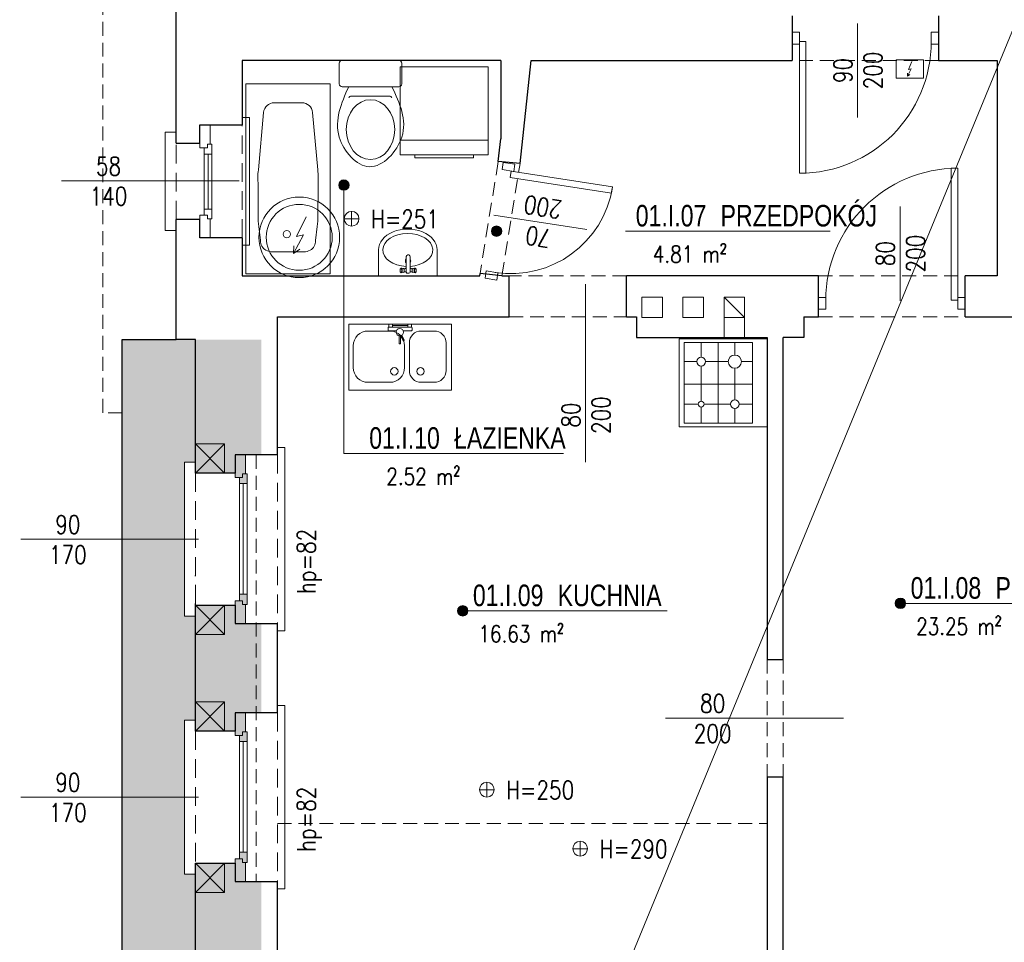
# Model space of a CAD drawing. Header units: millimetres. Extents: x 284606 to 628701, y -213781 to -93475.
# Tile 5 of 102: x 286878 to 287550, y -106438 to -105808. Entities that reach past the tile are written whole.
import ezdxf
from ezdxf.enums import TextEntityAlignment as Align

# ---------------------------------------------------------------- set-up
doc = ezdxf.new("R2010")
doc.units = ezdxf.units.MM
doc.linetypes.add('HIDDEN', pattern=[9.525, 6.35, -3.175])
doc.layers.get('0').update_dxf_attribs({"lineweight": 0})
for name, color, linetype, lineweight in [('!STR_Konstrukcja 0.20', 200, 'Continuous', 20), ('!STR_Konstrukcja 0.30', 64, 'Continuous', 30), ('!STR_Ocieplenie 0.05', 1, 'Continuous', 5), ('!STR_Opisy 0.09', 8, 'Continuous', 9), ('!STR_Przerywana 0.09', 8, 'HIDDEN', 9), ('!STR_Stolarka drzwiowa', 8, 'Continuous', 15), ('!STR_Stolarka okienna', 72, 'Continuous', 15)]:
    doc.layers.add(name, color=color, linetype=linetype, lineweight=lineweight)
for name, color, linetype, lineweight, true_color in [('!STR_Kreskowanie ścian', 7, 'Continuous', 5, 0xa6a6a6), ('!STR_Ogrzewanie grzejniki', 7, 'Continuous', 15, 0xd10000), ('!STR_Wentylacja', 7, 'Continuous', 15, 0x3399ff), ('EKO Wyposażenie', 7, 'Continuous', 5, 0x919191)]:
    doc.layers.add(name, color=color, linetype=linetype, lineweight=lineweight, true_color=true_color)
doc.styles.add('1_50', font='txt', dxfattribs={"width": 0.8})
doc.styles.add('AB_Arial', font='NirmalaS.ttf')
doc.styles.add('EKO 1-10', font='romans.shx', dxfattribs={"width": 0.8, "height": 15})
doc.styles.add('EKO 1-5', font='romans.shx', dxfattribs={"width": 0.8, "height": 10})

# ---------------------------------------------------------------- blocks, each defined once
blk = doc.blocks.new('el. podgrzewacz przepływowy')
at = {"ltscale": 5}
blk.add_lwpolyline([(-17.2, -16.9), (12.8, -16.9), (12.8, -36.9), (-17.2, -36.9), (-17.2, -16.9)], dxfattribs=at)
for points in [[(0.1, -18.8), (-3.6, -27.3), (-0.7, -26.6), (-4.8, -34.7)], [(-2.2, -32.7), (-4.8, -34.7), (-4.7, -31.4)]]:
    blk.add_lwpolyline(points)
blk = doc.blocks.new('*U103')
for p, q in [((-2.13, 79.94), (-181.88, 70.34)), ((2.13, 0.06), (-2.13, 79.94)), ((-181.88, 70.34), (-177.61, -9.55)), ((-32.86, 64.38), (-46.34, 65.29)), ((-99.85, 62.8), (-153.94, 54.97)), ((-92.99, 63.65), (-84.32, 64)), ((-56.24, 65.26), (-84.32, 64)), ((-20.77, 38.89), (-21.57, 53.76)), ((-162.64, 44.36), (-161.95, 31.35)), ((-20.77, 38.89), (-19.98, 24.02)), ((-161.25, 18.34), (-161.95, 31.35)), ((-30.08, 12.26), (-43.38, 9.91)), ((-177.61, -9.55), (2.13, 0.06)), ((-96.85, 6.69), (-151.47, 8.71)), ((-89.95, 6.58), (-81.28, 7.15)), ((-53.23, 8.9), (-81.28, 7.15))]:
    blk.add_line(p, q)
blk.add_circle((-37.66, 39.13), 3.43)
for centre, radius, start, end in [((-51.09, 13.21), 52.3, 84.78524, 95.65302), ((-91.26, 21.29), 42.39, 92.34181, 101.68614), ((-32.05, 54.13), 10.27, 33.03484, 94.54846), ((-38.84, 51.65), 17.4, 6.97748, 27.69222), ((-152.48, 44.9), 10.17, 98.23906, 183.05821), ((-37.38, 24.28), 17.4, 338.42497, 359.13898), ((-151.09, 18.88), 10.17, 183.05823, 267.87739), ((-53.65, 61.19), 52.3, 270.46346, 281.33124), ((-30.36, 22.53), 10.27, 271.56797, 333.08279), ((-92.74, 48.88), 42.39, 264.43034, 273.77466)]:
    blk.add_arc(centre, radius, start, end)
blk = doc.blocks.new('*U119')
for p, q in [((16.02, 21.33), (2, 21.33)), ((0, 19.33), (0, -19.33)), ((18.02, -19.33), (18.02, 19.33)), ((24.36, 13.09), (24.36, -12.8)), ((16.02, -21.33), (2, -21.33))]:
    blk.add_line(p, q)
for centre, start, end in [((2, 19.33), 90, 180), ((16.02, 19.33), 360, 90), ((26.36, 13.09), 114.56818, 180), ((26.36, -12.8), 180, 244.52934), ((2, -19.33), 180, 270), ((16.02, -19.33), 270, 360)]:
    blk.add_arc(centre, 2, start, end)
blk.add_ellipse((47.22, 0.08), major_axis=(20.4, 0), ratio=0.810803)
blk.add_open_spline([(18.02, 14.91), (29.22, 20.03), (49.72, 28.87), (82.83, 0.74), (50.17, -29.38), (29.25, -19.96), (18, -14.6)], degree=3, knots=[1.212901, 1.212901, 1.212901, 1.212901, 36.090844, 64.924591, 94.904253, 129.876154, 129.876154, 129.876154, 129.876154])
blk = doc.blocks.new('*U198')
at = {"linetype": 'Continuous'}
for p, q in [((0, 31.3), (0, -31.3)), ((27.6, 31.3), (0, 31.3)), ((2.8, -1.2), (2.8, 0.4)), ((3.8, 4.7), (3.4, 6.9)), ((4, 1.6), (20.6, 1.6)), ((4.2, 1.6), (4.2, 4.1)), ((8.5, 1.6), (7.3, 4)), ((7.9, 4.7), (8.3, 6.9)), ((3.8, -5.5), (3.4, -7.7)), ((20.6, -2.4), (4, -2.4)), ((4.2, -4.8), (4.2, -2.4)), ((7.3, -4.8), (8.5, -2.4)), ((7.9, -5.5), (8.3, -7.7)), ((22.4, -0.2), (22.4, -0.6)), ((27.6, -31.3), (0, -31.3))]:
    blk.add_line(p, q, dxfattribs=at)
for centre, radius, start, end in [((4, 0.4), 1.2, 90, 180), ((15.9, -0.3), 2.89, 41.1962, 138.8038), ((20.6, -0.2), 1.8, 0, 90), ((4, -1.2), 1.2, 180, 270), ((15.9, -0.3), 2.89, 228.1635, 311.8365), ((20.6, -0.6), 1.8, 270, 0)]:
    blk.add_arc(centre, radius, start, end, dxfattribs=at)
for centre, major_axis, ratio, start_param, end_param in [((27.6, 0), (0, -26.6), 0.662269, 4.803016, 10.93344), ((27.6, 0), (0, -31.3), 0.713042, 0, 3.141593), ((5.8, -7.8), (2.47, 0), 0.476554, 5.436764, 10.271199), ((5.8, -5.5), (2.05, 0), 0.476554, 0, 3.141593)]:
    blk.add_ellipse(centre, major_axis=major_axis, ratio=ratio, start_param=start_param, end_param=end_param, dxfattribs=at)
at = {"linetype": 'Continuous', "extrusion": (-3.55849e-14, 3.22359e-14, -1)}
for centre, major_axis, start_param, end_param in [((5.8, 7), (2.47, 0), 5.436764, 10.271199), ((5.8, 4.7), (2.05, 0), 0, 3.141593)]:
    blk.add_ellipse(centre, major_axis=major_axis, ratio=0.476554, start_param=start_param, end_param=end_param, dxfattribs=at)
blk.add_ellipse((5.8, 7.3), major_axis=(2.05, 0), ratio=0.476554, dxfattribs=at)
at = {"linetype": 'Continuous'}
blk.add_ellipse((5.8, -8.1), major_axis=(2.05, 0), ratio=0.476554, dxfattribs=at)
blk = doc.blocks.new('*U336')
at = {"layer": '!STR_Opisy 0.09', "linetype": 'Continuous'}
blk.add_line((-39.28, 63.89), (-39.28, -0.34), dxfattribs=at)
at = {"layer": '!STR_Stolarka drzwiowa'}
for points in [[(0, 0), (0, 90), (-4.38, 90), (-4.38, 0)], [(-90, -6.2), (-95, -6.2), (-95, 1.8), (-90, 1.8)], [(5, -6.2), (0, -6.2), (0, 1.8), (5, 1.8)]]:
    blk.add_lwpolyline(points, close=True, dxfattribs=at)
blk.add_arc((0, 0), 90, 90, 180, dxfattribs=at)
at = {"layer": '!STR_Opisy 0.09', "linetype": 'Continuous', "style": 'EKO 1-10', "width": 0.8}
blk.add_attdef('SZER', text='', height=12.5, rotation=90, dxfattribs=at).set_placement((-39.28, 31.77), align=Align.BOTTOM_CENTER)
at = {"layer": '!STR_Opisy 0.09', "ltscale": 0.7, "style": 'EKO 1-10', "width": 0.8}
blk.add_attdef('WYS', text='', height=12.5, rotation=90, dxfattribs=at).set_placement((-28.75, 31.77), align=Align.MIDDLE_CENTER)
blk = doc.blocks.new('wysokosc2')
at = {"ltscale": 2}
for points in [[(-5.06, 0.04), (5.03, 0.04)], [(0, 5.1), (0, -5.1)]]:
    blk.add_lwpolyline(points, dxfattribs=at)
blk.add_circle((0, 0), 5.03, dxfattribs=at)
at = {"ltscale": 2, "style": 'EKO 1-5', "width": 0.8}
blk.add_attdef('WYS', (13.29, -6.01), '', height=12.5, dxfattribs=at)
blk = doc.blocks.new('*U100')
for p, q in [((0, -60), (0, 0)), ((0, 0), (60, 0)), ((10, -57.5), (10, -2.5)), ((10, -2.5), (56.5, -2.5)), ((22, -12.5), (22, -2.5)), ((33.5, -2.5), (33.5, -57.5)), ((45, -2.5), (45, -13.5)), ((56.5, -2.5), (56.5, -57.5)), ((60, 0), (60, -60)), ((10, -15.5), (19, -15.5)), ((22, -40), (22, -18.5)), ((25, -15.5), (43, -15.5)), ((45, -17.5), (45, -41.5)), ((47, -15.5), (56.5, -15.5)), ((10, -29.21), (56.5, -29.21)), ((17.5, -44.5), (10, -44.5)), ((42, -44.5), (26.5, -44.5)), ((56.5, -44.5), (48, -44.5)), ((22, -57.5), (22, -49)), ((45, -47.5), (45, -57.5)), ((5, -60), (0, -60)), ((60, -60), (5, -60)), ((5, -60), (5, -60)), ((56.5, -57.5), (10, -57.5))]:
    blk.add_line(p, q)
for centre, radius in [((22, -15.5), 3), ((45, -15.5), 2), ((22, -44.5), 4.5), ((45, -44.5), 3)]:
    blk.add_circle(centre, radius)
blk = doc.blocks.new('*U106')
blk.add_lwpolyline([(70, -45), (0, -45), (0, 0), (70, 0)], close=True)
for points in [[(20.65, -4.62), (11.65, -4.62, 0.414214), (3.65, -12.62), (3.65, -31.62, 0.414214), (11.65, -39.62), (20.65, -39.62, 0.414214), (28.65, -31.62), (28.65, -12.62, 0.414214)], [(41.98, -39.62), (56.98, -39.62, 0.414214), (66.98, -29.62), (66.98, -14.62, 0.414214), (56.98, -4.62), (41.98, -4.62, 0.414214), (31.98, -14.62), (31.98, -29.62, 0.414214)]]:
    blk.add_lwpolyline(points, format="xyb", close=True)
for centre in [(21.08, -32.13), (38.92, -32.13)]:
    blk.add_circle(centre, 2.54)
blk = doc.blocks.new('*U107')
for p, q in [((-4.86, 7.5), (-4.56, 1.8)), ((-2.89, 8.1), (-4.39, 8.02)), ((-0.37, 7.74), (-2.37, 7.63)), ((-1.54, -7.85), (-2.37, 7.63)), ((-2.37, 7.63), (-2.23, 5.14)), ((-0.23, 5.24), (-0.37, 7.74)), ((-11.09, 2.16), (-11.56, 1.63)), ((-11.56, 1.63), (-7.9, -0.12)), ((-7.56, 0.78), (-11.09, 2.16)), ((-2.23, 5.14), (-0.23, 5.24)), ((-0.67, -5.3), (-1.23, 5.19)), ((-13.44, -0.72), (-13.41, -1.22)), ((-7.96, -0.18), (-13.2, -0.46)), ((-13.15, -1.46), (-7.9, -1.18)), ((-4.31, -2.78), (-4.03, -7.98)), ((0.33, -5.24), (-1.67, -5.35)), ((-1.67, -5.35), (-1.54, -7.85)), ((0.46, -7.74), (0.33, -5.24)), ((-3.51, -8.45), (-2.01, -8.37)), ((-1.54, -7.85), (0.46, -7.74))]:
    blk.add_line(p, q)
blk.add_circle((-5.43, -0.54), 2.5)
for centre, radius, start, end in [((-4.36, 7.53), 0.5, 93.05823, 183.05823), ((-2.86, 7.61), 0.5, 3.05823, 93.05823), ((-13.19, -0.71), 0.25, 93.05823, 183.05823), ((-13.16, -1.21), 0.25, 183.05823, 273.05823), ((-3.54, -7.95), 0.5, 183.05823, 273.05823), ((-2.04, -7.87), 0.5, 273.05823, 3.05823)]:
    blk.add_arc(centre, radius, start, end)
blk = doc.blocks.new('*U121')
at = {"layer": '!STR_Opisy 0.09', "linetype": 'Continuous'}
blk.add_line((0, -153.49), (0, -32.16), dxfattribs=at)
at = {"layer": '!STR_Opisy 0.09', "linetype": 'Continuous', "style": 'EKO 1-5', "width": 0.8}
blk.add_attdef('HP=', (50.53, 21.53), '', height=12.5, rotation=180, dxfattribs=at)
blk.add_attdef('SZER', text='', height=12.5, rotation=270, dxfattribs=at).set_placement((0, -121.38), align=Align.BOTTOM_CENTER)
at = {"layer": '!STR_Opisy 0.09', "ltscale": 0.7, "style": 'EKO 1-5', "width": 0.8}
blk.add_attdef('WYS', text='', height=12.5, rotation=270, dxfattribs=at).set_placement((-10.53, -121.38), align=Align.MIDDLE_CENTER)
blk = doc.blocks.new('*U208')
at = {"layer": '!STR_Opisy 0.09', "linetype": 'Continuous'}
blk.add_line((-31.51, 6.91), (-31.51, -57.31), dxfattribs=at)
at = {"layer": '!STR_Stolarka drzwiowa'}
for points in [[(-70, 6.2), (-75, 6.2), (-75, -1.8), (-70, -1.8)], [(0, 0), (0, -70), (-4.38, -70), (-4.38, 0)], [(5, 6.2), (0, 6.2), (0, -1.8), (5, -1.8)]]:
    blk.add_lwpolyline(points, close=True, dxfattribs=at)
blk.add_arc((0, 0), 70, 180, 270, dxfattribs=at)
at = {"layer": '!STR_Opisy 0.09', "linetype": 'Continuous', "style": 'EKO 1-10', "width": 0.8}
blk.add_attdef('SZER', text='', height=12.5, rotation=90, dxfattribs=at).set_placement((-31.51, -25.2), align=Align.BOTTOM_CENTER)
at = {"layer": '!STR_Opisy 0.09', "ltscale": 0.7, "style": 'EKO 1-10', "width": 0.8}
blk.add_attdef('WYS', text='', height=12.5, rotation=90, dxfattribs=at).set_placement((-20.99, -25.2), align=Align.MIDDLE_CENTER)
blk = doc.blocks.new('bojler2')
for p, q in [((3.54, -15.77), (-2.89, -29.13)), ((1.82, -28.1), (-5.12, -40.79)), ((-2.89, -29.13), (1.82, -28.1)), ((-5.12, -40.79), (-4.81, -35.54)), ((-5.12, -40.79), (-0.84, -37.72))]:
    blk.add_line(p, q)
for radius in [27.5, 22.5]:
    blk.add_circle((-1.11, -29.71), radius)
blk = doc.blocks.new('*U101')
for p, q in [((30, 30), (30, -30)), ((30, 30), (90, 30)), ((80, 30), (80, -30)), ((90, 30), (90, -30)), ((30, -30), (90, -30))]:
    blk.add_line(p, q)
blk.add_lwpolyline([(90, -20), (92, -20), (92, 20), (90, 20)])
blk = doc.blocks.new('PIEC KAFLOWY')
at = {"layer": 'EKO Wyposażenie'}
blk.add_lwpolyline([(12.48, -14.75), (73.23, -14.75), (73.23, -75.5), (12.48, -75.5)], close=True, dxfattribs=at)
at = {"layer": 'EKO Wyposażenie', "insert": (33.88, -25.41), "char_height": 19.5, "attachment_point": 1, "style": '1_50'}
blk.add_mtext_dynamic_manual_height_columns('\\pi-5.3249;{\\H0.66667x;PIEC \\P\\pi-25.002;WĘGLOWY}', width=18.2471, gutter_width=12.5, heights=[0], dxfattribs=at)
blk = doc.blocks.new('*U265')
at = {"layer": '!STR_Konstrukcja 0.20', "linetype": 'Continuous', "lineweight": 15}
for points in [[(8.12, 56.81), (0.62, 56.81), (0.62, 64.31), (105.62, 64.31), (105.62, 56.81), (98.12, 56.81)], [(-4.38, 0.81), (-9.38, 0.81), (-9.38, -4.19), (115.62, -4.19), (115.62, 0.81), (110.62, 0.81)]]:
    blk.add_lwpolyline(points, dxfattribs=at)
at = {"layer": '!STR_Konstrukcja 0.30', "ltscale": 2}
for points in [[(-4.38, 0.81), (-4.38, 29.68), (8.12, 29.68), (8.12, 56.81)], [(98.12, 56.81), (98.12, 29.68), (110.62, 29.68), (110.62, 0.81)]]:
    blk.add_lwpolyline(points, dxfattribs=at)
at = {"layer": '!STR_Przerywana 0.09', "ltscale": 2}
for points in [[(8.12, 56.81), (98.12, 56.81)], [(-4.38, 0.81), (110.62, 0.81)]]:
    blk.add_lwpolyline(points, dxfattribs=at)
at = {"layer": '!STR_Stolarka okienna', "ltscale": 0.3}
for points in [[(-4.38, 22.64), (-4.38, 29.68), (11.02, 29.68), (11.02, 24.55), (8.52, 24.55), (8.52, 22.64), (-4.38, 22.64)], [(110.62, 22.64), (110.62, 29.68), (95.05, 29.68), (95.05, 24.55), (97.55, 24.55), (97.55, 22.64), (110.62, 22.64)], [(97.55, 21.56), (97.55, 24.55), (95.05, 24.55), (95.05, 26.7), (11.02, 26.7), (11.02, 24.55), (8.52, 24.55), (8.52, 21.56), (97.55, 21.56)], [(15.12, 26.7), (15.12, 21.56)], [(90.62, 24.13), (15.12, 24.13)], [(90.62, 21.56), (90.62, 26.7)]]:
    blk.add_lwpolyline(points, dxfattribs=at)
blk = doc.blocks.new('*U266')
at = {"layer": '!STR_Konstrukcja 0.20', "linetype": 'Continuous', "lineweight": 15}
for points in [[(8.12, 56.81), (0.62, 56.81), (0.62, 64.31), (105.62, 64.31), (105.62, 56.81), (98.12, 56.81)], [(-4.38, 0.81), (-9.38, 0.81), (-9.38, -4.19), (115.62, -4.19), (115.62, 0.81), (110.62, 0.81)]]:
    blk.add_lwpolyline(points, dxfattribs=at)
at = {"layer": '!STR_Konstrukcja 0.30', "ltscale": 2}
for points in [[(-4.38, 0.81), (-4.38, 29.68), (8.12, 29.68), (8.12, 56.81)], [(98.12, 56.81), (98.12, 29.68), (110.62, 29.68), (110.62, 0.81)]]:
    blk.add_lwpolyline(points, dxfattribs=at)
at = {"layer": '!STR_Przerywana 0.09', "ltscale": 2}
for points in [[(8.12, 56.81), (98.12, 56.81)], [(-4.38, 0.81), (110.62, 0.81)]]:
    blk.add_lwpolyline(points, dxfattribs=at)
at = {"layer": '!STR_Stolarka okienna', "ltscale": 0.3}
for points in [[(-4.38, 22.64), (-4.38, 29.68), (11.02, 29.68), (11.02, 24.55), (8.52, 24.55), (8.52, 22.64), (-4.38, 22.64)], [(110.62, 22.64), (110.62, 29.68), (95.05, 29.68), (95.05, 24.55), (97.55, 24.55), (97.55, 22.64), (110.62, 22.64)], [(97.55, 21.56), (97.55, 24.55), (95.05, 24.55), (95.05, 26.7), (11.02, 26.7), (11.02, 24.55), (8.52, 24.55), (8.52, 21.56), (97.55, 21.56)], [(15.12, 26.7), (15.12, 21.56)], [(90.62, 24.13), (15.12, 24.13)], [(90.62, 21.56), (90.62, 26.7)]]:
    blk.add_lwpolyline(points, dxfattribs=at)
blk = doc.blocks.new('*U267')
at = {"layer": '!STR_Opisy 0.09', "linetype": 'Continuous'}
blk.add_line((0, -153.49), (0, -32.16), dxfattribs=at)
at = {"layer": '!STR_Opisy 0.09', "linetype": 'Continuous', "style": 'EKO 1-5', "width": 0.8}
blk.add_attdef('HP=', (-37.47, 47.63), '', height=12.5, rotation=180, dxfattribs=at)
blk.add_attdef('SZER', text='', height=12.5, rotation=270, dxfattribs=at).set_placement((0, -121.38), align=Align.BOTTOM_CENTER)
at = {"layer": '!STR_Opisy 0.09', "ltscale": 0.7, "style": 'EKO 1-5', "width": 0.8}
blk.add_attdef('WYS', text='', height=12.5, rotation=270, dxfattribs=at).set_placement((-10.53, -121.38), align=Align.MIDDLE_CENTER)
blk = doc.blocks.new('*U222')
at = {"layer": '!STR_Opisy 0.09', "linetype": 'Continuous'}
blk.add_line((0, -153.49), (0, -32.16), dxfattribs=at)
at = {"layer": '!STR_Opisy 0.09', "linetype": 'Continuous', "style": 'EKO 1-5', "width": 0.8}
blk.add_attdef('HP=', (-37.47, 47.63), '', height=12.5, rotation=180, dxfattribs=at)
blk.add_attdef('SZER', text='', height=12.5, rotation=270, dxfattribs=at).set_placement((0, -121.38), align=Align.BOTTOM_CENTER)
at = {"layer": '!STR_Opisy 0.09', "ltscale": 0.7, "style": 'EKO 1-5', "width": 0.8}
blk.add_attdef('WYS', text='', height=12.5, rotation=270, dxfattribs=at).set_placement((-10.53, -121.38), align=Align.MIDDLE_CENTER)
blk = doc.blocks.new('*U223')
at = {"layer": '!STR_Opisy 0.09', "linetype": 'Continuous'}
blk.add_line((39.68, 12.26), (39.68, -51.96), dxfattribs=at)
at = {"layer": '!STR_Stolarka drzwiowa'}
for points in [[(-5, 6.2), (0, 6.2), (0, -1.8), (-5, -1.8)], [(0, 0), (0, -90), (4.38, -90), (4.38, 0)], [(90, 6.2), (95, 6.2), (95, -1.8), (90, -1.8)]]:
    blk.add_lwpolyline(points, close=True, dxfattribs=at)
blk.add_arc((0, 0), 90, 270, 0, dxfattribs=at)
at = {"layer": '!STR_Opisy 0.09', "linetype": 'Continuous', "style": 'EKO 1-10', "width": 0.8}
blk.add_attdef('SZER', text='', height=12.5, rotation=90, dxfattribs=at).set_placement((39.68, -19.85), align=Align.BOTTOM_CENTER)
at = {"layer": '!STR_Opisy 0.09', "ltscale": 0.7, "style": 'EKO 1-10', "width": 0.8}
blk.add_attdef('WYS', text='', height=12.5, rotation=90, dxfattribs=at).set_placement((50.21, -19.85), align=Align.MIDDLE_CENTER)
blk = doc.blocks.new('mur pruski')
at = {"layer": '!STR_Ocieplenie 0.05', "ltscale": 1.5}
blk.add_lwpolyline([(0, 20), (20, 20), (20, 0), (0, 0)], close=True, dxfattribs=at)
blk.add_lwpolyline([(0, 20), (20, 0), (20, 20), (0, 0)], dxfattribs=at)
blk = doc.blocks.new('*U145')
at = {"layer": '!STR_Konstrukcja 0.20', "linetype": 'Continuous', "lineweight": 15}
for points in [[(8.12, 45.81), (0.62, 45.81), (0.62, 53.31), (67.62, 53.31), (67.62, 45.81), (60.12, 45.81)], [(-4.38, 0.81), (-9.38, 0.81), (-9.38, -4.19), (77.62, -4.19), (77.62, 0.81), (72.62, 0.81)]]:
    blk.add_lwpolyline(points, dxfattribs=at)
at = {"layer": '!STR_Konstrukcja 0.30', "ltscale": 2}
for points in [[(-4.38, 0.81), (-4.38, 29.68), (8.12, 29.68), (8.12, 45.81)], [(60.12, 45.81), (60.12, 29.68), (72.62, 29.68), (72.62, 0.81)]]:
    blk.add_lwpolyline(points, dxfattribs=at)
at = {"layer": '!STR_Przerywana 0.09', "ltscale": 2}
for points in [[(8.12, 45.81), (60.12, 45.81)], [(-4.38, 0.81), (72.62, 0.81)]]:
    blk.add_lwpolyline(points, dxfattribs=at)
at = {"layer": '!STR_Stolarka okienna', "ltscale": 0.3}
for points in [[(-4.38, 22.64), (-4.38, 29.68), (11.02, 29.68), (11.02, 24.55), (8.52, 24.55), (8.52, 22.64), (-4.38, 22.64)], [(72.62, 22.64), (72.62, 29.68), (57.05, 29.68), (57.05, 24.55), (59.55, 24.55), (59.55, 22.64), (72.62, 22.64)], [(59.55, 21.56), (59.55, 24.55), (57.05, 24.55), (57.05, 26.7), (11.02, 26.7), (11.02, 24.55), (8.52, 24.55), (8.52, 21.56), (59.55, 21.56)], [(15.12, 26.7), (15.12, 21.56)], [(52.62, 24.13), (15.12, 24.13)], [(52.62, 21.56), (52.62, 26.7)]]:
    blk.add_lwpolyline(points, dxfattribs=at)
blk = doc.blocks.new('*U320')
at = {"layer": '!STR_Opisy 0.09', "linetype": 'Continuous'}
blk.add_line((0, -153.49), (0, -32.16), dxfattribs=at)
at = {"layer": '!STR_Opisy 0.09', "linetype": 'Continuous', "style": 'EKO 1-5', "width": 0.8}
blk.add_attdef('HP=', (19.04, -6.76), '', height=12.5, rotation=180, dxfattribs=at)
blk.add_attdef('SZER', text='', height=12.5, rotation=270, dxfattribs=at).set_placement((0, -121.38), align=Align.BOTTOM_CENTER)
at = {"layer": '!STR_Opisy 0.09', "ltscale": 0.7, "style": 'EKO 1-5', "width": 0.8}
blk.add_attdef('WYS', text='', height=12.5, rotation=270, dxfattribs=at).set_placement((-10.53, -121.38), align=Align.MIDDLE_CENTER)
blk = doc.blocks.new('*U459')
at = {"ltscale": 0.3}
blk.add_hatch(color=256, dxfattribs=at).paths.add_polyline_path([(-0.91, 50, 1), (6.82, 50, 1)])
at = {"ltscale": 1.5}
blk.add_line((17.59, 50), (154.57, 50), dxfattribs=at)
at = {"ltscale": 0.3}
blk.add_lwpolyline([(17.59, 50), (2.95, 50)], dxfattribs=at)
blk.add_circle((2.95, 50), 3.86, dxfattribs=at)
at = {"ltscale": 1.5, "width": 0.8}
for tag, p, height, style in [('NR_POM.', (10.51, 53.45), 16, 'AB_Arial'), ('NAZWA_POMIESZCZENIA', (66.91, 53.45), 16, 'AB_Arial'), ('POSADZKA', (9.08, 4), 12.5, 'EKO 1-5')]:
    blk.add_attdef(tag, p, '', height=height, rotation=0, dxfattribs=dict(at, style=style))
at = {"ltscale": 1.5, "style": 'EKO 1-5', "width": 0.8}
blk.add_attdef('POWIERZCHNIA', text='', height=12.5, rotation=0, dxfattribs=at).set_placement((78.06, 22.91), align=Align.BOTTOM_RIGHT)
blk = doc.blocks.new('*U469')
at = {"ltscale": 0.3}
blk.add_hatch(color=256, dxfattribs=at).paths.add_polyline_path([(-96.5, 50, 1), (-88.78, 50, 1)])
at = {"ltscale": 1.5}
blk.add_line((17.59, 50), (154.57, 50), dxfattribs=at)
at = {"ltscale": 0.3}
blk.add_lwpolyline([(17.59, 50), (2.95, 50)], dxfattribs=at)
blk.add_circle((-92.64, 50), 3.86, dxfattribs=at)
at = {"ltscale": 1.5, "width": 0.8}
for tag, p, height, style in [('NR_POM.', (10.51, 53.45), 16, 'AB_Arial'), ('NAZWA_POMIESZCZENIA', (66.91, 53.45), 16, 'AB_Arial'), ('POSADZKA', (9.08, 4), 12.5, 'EKO 1-5')]:
    blk.add_attdef(tag, p, '', height=height, rotation=0, dxfattribs=dict(at, style=style))
at = {"ltscale": 1.5, "style": 'EKO 1-5', "width": 0.8}
blk.add_attdef('POWIERZCHNIA', text='', height=12.5, rotation=0, dxfattribs=at).set_placement((78.06, 22.91), align=Align.BOTTOM_RIGHT)
blk = doc.blocks.new('*U471')
at = {"ltscale": 0.3}
blk.add_hatch(color=256, dxfattribs=at).paths.add_polyline_path([(-12.09, 249.02, 1), (-4.36, 249.02, 1)])
at = {"ltscale": 1.5}
blk.add_line((17.59, 50), (154.57, 50), dxfattribs=at)
at = {"ltscale": 0.3}
blk.add_lwpolyline([(17.59, 50), (2.95, 50)], dxfattribs=at)
blk.add_circle((-8.22, 249.02), 3.86, dxfattribs=at)
at = {"ltscale": 1.5, "width": 0.8}
for tag, p, height, style in [('NR_POM.', (10.51, 53.45), 16, 'AB_Arial'), ('NAZWA_POMIESZCZENIA', (66.91, 53.45), 16, 'AB_Arial'), ('POSADZKA', (9.08, 4), 12.5, 'EKO 1-5')]:
    blk.add_attdef(tag, p, '', height=height, rotation=0, dxfattribs=dict(at, style=style))
at = {"ltscale": 1.5, "style": 'EKO 1-5', "width": 0.8}
blk.add_attdef('POWIERZCHNIA', text='', height=12.5, rotation=0, dxfattribs=at).set_placement((78.06, 22.91), align=Align.BOTTOM_RIGHT)

msp = doc.modelspace()

# ---------------------------------------------------------------- hatches: boundary and pattern name
at = {"layer": '!STR_Kreskowanie ścian', "ltscale": 1.5}
h = msp.add_hatch(dxfattribs=at)
h.set_pattern_fill('AR-B88', color=8, scale=0.1, angle=90)
h.set_pattern_definition([(90, (0.048, 2671.18), (-20.32, 1e-15), []), (180, (0.048, 2671.18), (-20.32, -10.16), [20.32, -20.32])])
h.paths.add_polyline_path([(287467.89, -106579.02), (287422.89, -106579.02), (287422.89, -106573.02), (287422.84, -106573.02), (287372.84, -106623.02), (287372.84, -106629.02), (287467.89, -106629.02)])
h.paths.add_polyline_path([(287467.89, -106534.02), (287467.89, -106528.02), (287467.84, -106530.97), (287422.84, -106573.02), (287422.89, -106573.02), (287422.89, -106579.02), (287467.89, -106579.02)])
h.paths.add_polyline_path([(287509.69, -105418.02), (287554.6, -105417.93), (287554.6, -105367.93), (287459.64, -105368.02), (287459.6, -105514.93), (287509.69, -105514.93)])
h.paths.add_polyline_path([(287553.07, -105418.02), (287509.69, -105418.02), (287509.69, -105514.93), (287569.51, -105515.95), (287553.07, -105515.95)])
h.paths.add_polyline_path([(288412.09, -105431.03), (288412.14, -105431.02), (288412.14, -105418.02), (288325.14, -105418.02), (288325.14, -105463.02), (288325.14, -105463.02), (288325.14, -105477.74), (288355.14, -105476.02), (288355.09, -105475.97)])
h.paths.add_polyline_path([(288462.09, -105381.03), (288462.09, -105368.02), (288325.14, -105368.02), (288325.14, -105418.02), (288412.14, -105418.02), (288412.14, -105431.02), (288412.09, -105431.03)])
h.paths.add_polyline_path([(288355.14, -105476.02), (288325.09, -105452.99), (288325.09, -105504.61), (288325.14, -105587.46), (288325.14, -105500.73), (288355.14, -105475.73)])
h.paths.add_polyline_path([(288234.87, -105740.99), (288234.87, -105706.06), (288212.37, -105706.06), (288212.37, -105740.99)])
h.paths.add_polyline_path([(287075.51, -105726.75), (287075.51, -105672.71), (287050.51, -105672.71), (287050.51, -105726.75)])
h.paths.add_polyline_path([(288601.98, -105749.68), (288601.98, -105711.9), (288579.48, -105711.9), (288579.48, -105749.68)])
h.paths.add_polyline_path([(287924.91, -106505.24), (287963.26, -106505.24), (287963.26, -106482.74), (287924.91, -106482.74)])
h.paths.add_polyline_path([(286998.04, -106391.42), (286990.54, -106391.42), (286990.54, -106286.42), (286998.04, -106286.42)], flags=16)
h.paths.add_polyline_path([(287033.29, -106376.43), (287028.15, -106376.43), (287028.15, -106380.86), (287025.17, -106380.86), (287025.17, -106383.92), (286998.14, -106383.92), (286998.14, -106572.57), (287043.14, -106527.57), (287043.14, -106396.42), (287032.21, -106396.42), (287032.21, -106383.36), (287033.29, -106383.36)])
h.paths.add_polyline_path([(286998.14, -106117.92), (287025.17, -106117.92), (287025.17, -106120.82), (287028.15, -106120.82), (287028.15, -106124.92), (287033.29, -106124.92), (287033.29, -106118.32), (287032.21, -106118.32), (287032.21, -106105.42), (287043.14, -106105.42), (287043.14, -106026.68), (286998.14, -106026.68)])
h.paths.add_polyline_path([(287025.17, -106207.92), (286998.14, -106207.92), (286998.14, -106293.92), (287025.17, -106293.92), (287025.17, -106296.82), (287028.15, -106296.82), (287028.15, -106300.92), (287033.29, -106300.92), (287033.29, -106294.32), (287032.21, -106294.32), (287032.21, -106281.42), (287043.14, -106281.42), (287043.14, -106220.42), (287032.21, -106220.42), (287032.21, -106207.36), (287033.29, -106207.36), (287033.29, -106200.43), (287028.15, -106200.43), (287028.15, -106204.86), (287025.17, -106204.86)])
h.paths.add_polyline_path([(286998.14, -106026.68), (286948.09, -106026.68), (286948.09, -106622.62), (286998.14, -106572.57)])
h.paths.add_polyline_path([(286998.04, -106110.42), (286998.04, -106215.42), (286990.54, -106215.42), (286990.54, -106110.42)], flags=16)
h.paths.add_polyline_path([(288890.48, -106319.92), (288864.07, -106319.92), (288864.07, -106316.86), (288861.09, -106316.86), (288861.09, -106312.43), (288855.95, -106312.43), (288855.95, -106319.36), (288857.03, -106319.36), (288857.03, -106332.42), (288845.48, -106332.42), (288845.48, -106528.02), (288890.48, -106573.02)])
h.paths.add_polyline_path([(288905.38, -106170.42), (288905.38, -106065.42), (288897.88, -106065.42), (288897.88, -106170.42)], flags=16)
h.paths.add_polyline_path([(288905.38, -106162.92), (288890.48, -106162.92), (288890.48, -106229.92), (288905.38, -106229.92), (288905.38, -106222.42), (288897.88, -106222.42), (288897.88, -106327.42), (288905.38, -106327.42), (288905.38, -106319.92), (288890.48, -106319.92), (288890.48, -106573.02), (288940.43, -106622.97), (288940.43, -105381.16), (288890.48, -105431.11), (288890.48, -106072.92), (288905.38, -106072.92)])
h.paths.add_polyline_path([(288855.95, -106079.92), (288861.09, -106079.92), (288861.09, -106075.82), (288864.07, -106075.82), (288864.07, -106072.92), (288890.48, -106072.92), (288890.48, -105431.11), (288845.48, -105476.11), (288845.48, -106060.42), (288857.03, -106060.42), (288857.03, -106073.32), (288855.95, -106073.32)])
h.paths.add_polyline_path([(288861.09, -106155.43), (288855.95, -106155.43), (288855.95, -106162.36), (288857.03, -106162.36), (288857.03, -106175.42), (288845.48, -106175.42), (288845.48, -106217.42), (288857.03, -106217.42), (288857.03, -106230.32), (288855.95, -106230.32), (288855.95, -106236.92), (288861.09, -106236.92), (288861.09, -106232.82), (288864.07, -106232.82), (288864.07, -106229.92), (288890.48, -106229.92), (288890.48, -106162.92), (288864.07, -106162.92), (288864.07, -106159.86), (288861.09, -106159.86)])

# ---------------------------------------------------------------- linework, layer by layer
at = {"layer": '!STR_Konstrukcja 0.30', "color": 8, "ltscale": 1.5}
for p, q in [((287405.04, -105805.93), (287405.04, -105836.24)), ((287505.04, -105805.93), (287505.04, -105836.24)), ((287206.33, -105836.24), (287206.33, -105889.82)), ((287219.53, -105906.69), (287204.7, -105905.11)), ((287207.04, -105983.24), (287192.21, -105981.66)), ((287207.04, -105983.24), (287212.04, -105983.24)), ((287212.04, -106011.24), (287212.04, -105983.24)), ((287292.04, -106011.24), (287292.04, -105983.24)), ((287423.04, -106011.24), (287423.04, -105983.24)), ((287523.04, -106011.24), (287523.04, -105983.24)), ((287388.04, -106244.92), (287399.04, -106244.92)), ((287388.04, -106324.92), (287399.04, -106324.92))]:
    msp.add_line(p, q, dxfattribs=at)
for points in [[(286985.04, -105892.74), (286985.04, -105731.93)], [(287206.33, -105836.24), (287030.04, -105836.24), (287030.04, -105880.24)], [(287219.53, -105906.69), (287227.04, -105836.24), (287405.04, -105836.24)], [(287505.04, -105836.24), (287545.04, -105836.24), (287545.04, -105983.24), (287523.04, -105983.24)], [(287204.7, -105905.11), (287206.33, -105889.82)], [(286998.04, -106117.92), (286998.04, -106026.58), (286985.04, -106026.58), (286985.04, -105944.74)], [(287030.04, -105957.24), (287030.04, -105983.24), (287192.04, -105983.24), (287192.21, -105981.66)], [(287423.04, -105983.24), (287292.04, -105983.24)], [(287054.04, -106105.42), (287054.04, -106011.24), (287212.04, -106011.24)], [(287292.04, -106011.24), (287299.04, -106011.24)], [(287299.04, -106011.24), (287299.04, -106025.24), (287388.04, -106025.24)], [(287413.04, -106011.24), (287413.04, -106025.24), (287399.04, -106025.24)], [(287413.04, -106011.24), (287423.04, -106011.24)], [(287523.04, -106011.24), (287719.04, -106011.24)], [(286948.04, -106076.58), (286948.04, -106026.58), (286985.04, -106026.58)], [(287388.04, -106025.24), (287388.04, -106209.24)], [(287399.04, -106244.92), (287399.04, -106025.24)], [(287467.79, -106628.92), (287372.79, -106628.92), (287372.79, -106622.92), (286948.04, -106622.92), (286948.04, -106076.58)], [(286998.04, -106188.11), (286998.04, -106187.68)], [(286998.04, -106293.92), (286998.04, -106206.82)], [(287388.04, -106208.24), (287388.04, -106244.92)], [(287054.04, -106281.42), (287054.04, -106220.42)], [(287388.04, -106324.92), (287388.04, -106512.92), (287054.04, -106512.92), (287054.04, -106396.42)], [(287399.04, -106500.92), (287399.04, -106324.92)], [(287542.92, -106578.92), (287422.79, -106578.92), (287422.79, -106572.92), (286998.04, -106572.92), (286998.04, -106383.92)]]:
    msp.add_lwpolyline(points, dxfattribs=at)
at = {"layer": '!STR_Ocieplenie 0.05', "color": 253, "ltscale": 1.5, "true_color": 0x999999}
msp.add_line((284771.18, -112581.28), (290111.61, -99604.08), dxfattribs=at)
at = {"layer": '!STR_Opisy 0.09', "color": 8}
for p, q in [((287099.41, -105921.28), (287099.41, -106104.38)), ((287099.41, -106104.38), (287109.69, -106104.38))]:
    msp.add_line(p, q, dxfattribs=at)
at = {"layer": '!STR_Przerywana 0.09', "color": 8, "ltscale": 1.5}
for p, q in [((287505.04, -105836.24), (287405.04, -105836.24)), ((287204.7, -105905.11), (287192.21, -105981.66)), ((287207.04, -105983.24), (287219.53, -105906.69)), ((287292.04, -105983.24), (287212.04, -105983.24)), ((287423.04, -105983.24), (287523.04, -105983.24)), ((287212.04, -106011.24), (287292.04, -106011.24)), ((287423.04, -106011.24), (287523.04, -106011.24)), ((287039.61, -106105.42), (287039.61, -106396.42)), ((287388.04, -106244.92), (287388.04, -106324.92)), ((287399.04, -106244.92), (287399.04, -106324.92)), ((287054.04, -106356.92), (287388.04, -106356.92))]:
    msp.add_line(p, q, dxfattribs=at)
msp.add_lwpolyline([(286948.04, -106076.58), (286935.04, -106076.58), (286935.04, -105464.93), (287459.6, -105464.93)], dxfattribs=at)
at = {"layer": '!STR_Wentylacja', "color": 8, "ltscale": 1.5}
for p, q in [((287358.64, -105997.67), (287372.64, -106011.67)), ((287358.64, -106011.67), (287358.64, -106025.24)), ((287372.64, -106011.67), (287372.64, -106025.24))]:
    msp.add_line(p, q, dxfattribs=at)
for points in [[(287302.64, -105997.67), (287302.64, -106011.67), (287316.64, -106011.67), (287316.64, -105997.67)], [(287330.64, -105997.67), (287330.64, -106011.67), (287344.64, -106011.67), (287344.64, -105997.67)], [(287358.64, -105997.67), (287358.64, -106011.67), (287372.64, -106011.67), (287372.64, -105997.67)]]:
    msp.add_lwpolyline(points, close=True, dxfattribs=at)

# ---------------------------------------------------------------- block references
at = {"layer": '!STR_Konstrukcja 0.30', "color": 8, "ltscale": 1.5}
ref = msp.add_blockref('*U121', (287264.26, -105956.83), dxfattribs=dict(at, xscale=-1))
ref.add_attrib('SZER', '80', dxfattribs={"layer": '!STR_Opisy 0.09', "linetype": 'Continuous', "height": 12.5, "rotation": 90, "style": 'EKO 1-5', "width": 0.8}).set_placement((287264.26, -106078.21), align=Align.BOTTOM_CENTER)
ref.add_attrib('WYS', '200', dxfattribs={"layer": '!STR_Opisy 0.09', "ltscale": 0.7, "height": 12.5, "rotation": 90, "style": 'EKO 1-5', "width": 0.8}).set_placement((287274.79, -106078.21), align=Align.MIDDLE_CENTER)
ref = msp.add_blockref('*U121', (287472.28, -106284.92), dxfattribs=dict(at, xscale=-1, rotation=270))
ref.add_attrib('SZER', '80', dxfattribs={"layer": '!STR_Opisy 0.09', "linetype": 'Continuous', "height": 12.5, "style": 'EKO 1-5', "width": 0.8}).set_placement((287350.9, -106284.92), align=Align.BOTTOM_CENTER)
ref.add_attrib('WYS', '200', dxfattribs={"layer": '!STR_Opisy 0.09', "ltscale": 0.7, "height": 12.5, "style": 'EKO 1-5', "width": 0.8}).set_placement((287350.9, -106295.45), align=Align.MIDDLE_CENTER)
at = {"layer": '!STR_Ocieplenie 0.05', "color": 8}
for p in [(286998.04, -106117.92), (286998.04, -106227.92), (286998.04, -106293.92), (286998.04, -106403.92)]:
    msp.add_blockref('mur pruski', p, dxfattribs=at)
at = {"layer": '!STR_Ogrzewanie grzejniki', "color": 8, "lineweight": 35, "ltscale": 1.5, "xscale": 0.625, "yscale": 0.625, "zscale": 0.625}
msp.add_blockref('el. podgrzewacz przepływowy', (287486.73, -105825.34), dxfattribs=at)
at = {"layer": '!STR_Opisy 0.09', "color": 8}
ref = msp.add_blockref('*U320', (287060.19, -105918.41), dxfattribs=dict(at, xscale=-1, rotation=270))
ref.add_attrib('SZER', '58', dxfattribs={"linetype": 'Continuous', "height": 12.5, "rotation": 360, "style": 'EKO 1-5', "width": 0.8}).set_placement((286938.81, -105918.41), align=Align.BOTTOM_CENTER)
ref.add_attrib('WYS', '140', dxfattribs={"ltscale": 0.7, "height": 12.5, "rotation": 360, "style": 'EKO 1-5', "width": 0.8}).set_placement((286938.81, -105928.93), align=Align.MIDDLE_CENTER)
ref = msp.add_blockref('*U471', (287106.98, -106150.38), dxfattribs=dict(at, xscale=0.9199999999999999, yscale=0.9199999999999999, zscale=0.9199999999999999))
ref.add_attrib('NAZWA_POM', 'ŁAZIENKA', (287174.52, -106101.21), dxfattribs={"layer": '0', "ltscale": 1.5, "height": 14.72, "rotation": 0, "style": 'AB_Arial', "width": 0.8})
ref.add_attrib('NUMER_POM', '01.I.10', (287116.65, -106101.21), dxfattribs={"layer": '0', "ltscale": 1.5, "height": 14.72, "rotation": 0, "style": 'AB_Arial', "width": 0.8})
ref.add_attrib('R-SURF', '2.52 m²', dxfattribs={"layer": '0', "ltscale": 1.5, "height": 11.5, "rotation": 0, "style": 'EKO 1-5', "width": 0.8}).set_placement((287178.79, -106129.3), align=Align.BOTTOM_RIGHT)
ref = msp.add_blockref('*U469', (287288.76, -105998.72), dxfattribs=dict(at, xscale=0.9199999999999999, yscale=0.9199999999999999, zscale=0.9199999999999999))
ref.add_attrib('NAZWA_POM', 'PRZEDPOKÓJ', (287356.3, -105949.55), dxfattribs={"layer": '0', "ltscale": 1.5, "height": 14.72, "rotation": 0, "style": 'AB_Arial', "width": 0.8})
ref.add_attrib('NUMER_POM', '01.I.07', (287298.43, -105949.55), dxfattribs={"layer": '0', "ltscale": 1.5, "height": 14.72, "rotation": 0, "style": 'AB_Arial', "width": 0.8})
ref.add_attrib('R-SURF', '4.81 m²', dxfattribs={"layer": '0', "ltscale": 1.5, "height": 11.5, "rotation": 0, "style": 'EKO 1-5', "width": 0.8}).set_placement((287360.57, -105977.65), align=Align.BOTTOM_RIGHT)
ref = msp.add_blockref('wysokosc2', (287104.62, -105944.3), dxfattribs=dict(at, xscale=-1, rotation=180))
ref.add_attrib('WYS', 'H=251', (287117.91, -105950.79), dxfattribs={"layer": '0', "ltscale": 2, "height": 12.5, "style": 'EKO 1-5', "width": 0.8})
ref = msp.add_blockref('*U222', (287032.45, -106162.92), dxfattribs=dict(at, xscale=-1, rotation=270))
ref.add_attrib('SZER', '90', dxfattribs={"linetype": 'Continuous', "height": 12.5, "rotation": 360, "style": 'EKO 1-5', "width": 0.8}).set_placement((286911.07, -106162.92), align=Align.BOTTOM_CENTER)
ref.add_attrib('WYS', '170', dxfattribs={"ltscale": 0.7, "height": 12.5, "rotation": 360, "style": 'EKO 1-5', "width": 0.8}).set_placement((286911.07, -106173.45), align=Align.MIDDLE_CENTER)
ref.add_attrib('HP=', 'hp=82', (287080.08, -106200.39), dxfattribs={"linetype": 'Continuous', "height": 12.5, "rotation": 90, "style": 'EKO 1-5', "width": 0.8})
ref = msp.add_blockref('*U459', (287476.24, -106252.64), dxfattribs=dict(at, xscale=0.9199999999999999, yscale=0.9199999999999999, zscale=0.9199999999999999))
ref.add_attrib('NAZWA_POM', 'POKÓJ', (287543.79, -106203.47), dxfattribs={"layer": '0', "ltscale": 1.5, "height": 14.72, "rotation": 0, "style": 'AB_Arial', "width": 0.8})
ref.add_attrib('NUMER_POM', '01.I.08', (287485.92, -106203.47), dxfattribs={"layer": '0', "ltscale": 1.5, "height": 14.72, "rotation": 0, "style": 'AB_Arial', "width": 0.8})
ref.add_attrib('R-SURF', '23.25 m²', dxfattribs={"layer": '0', "ltscale": 1.5, "height": 11.5, "rotation": 0, "style": 'EKO 1-5', "width": 0.8}).set_placement((287548.06, -106231.57), align=Align.BOTTOM_RIGHT)
ref = msp.add_blockref('*U459', (287177.68, -106257.74), dxfattribs=dict(at, xscale=0.9199999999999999, yscale=0.9199999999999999, zscale=0.9199999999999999))
ref.add_attrib('NAZWA_POM', 'KUCHNIA', (287245.22, -106208.57), dxfattribs={"layer": '0', "ltscale": 1.5, "height": 14.72, "rotation": 0, "style": 'AB_Arial', "width": 0.8})
ref.add_attrib('NUMER_POM', '01.I.09', (287187.35, -106208.57), dxfattribs={"layer": '0', "ltscale": 1.5, "height": 14.72, "rotation": 0, "style": 'AB_Arial', "width": 0.8})
ref.add_attrib('R-SURF', '16.63 m²', dxfattribs={"layer": '0', "ltscale": 1.5, "height": 11.5, "rotation": 0, "style": 'EKO 1-5', "width": 0.8}).set_placement((287249.49, -106236.67), align=Align.BOTTOM_RIGHT)
ref = msp.add_blockref('*U267', (287032.45, -106338.84), dxfattribs=dict(at, xscale=-1, rotation=270))
ref.add_attrib('SZER', '90', dxfattribs={"linetype": 'Continuous', "height": 12.5, "rotation": 360, "style": 'EKO 1-5', "width": 0.8}).set_placement((286911.07, -106338.84), align=Align.BOTTOM_CENTER)
ref.add_attrib('WYS', '170', dxfattribs={"ltscale": 0.7, "height": 12.5, "rotation": 360, "style": 'EKO 1-5', "width": 0.8}).set_placement((286911.07, -106349.37), align=Align.MIDDLE_CENTER)
ref.add_attrib('HP=', 'hp=82', (287080.08, -106376.31), dxfattribs={"linetype": 'Continuous', "height": 12.5, "rotation": 90, "style": 'EKO 1-5', "width": 0.8})
ref = msp.add_blockref('wysokosc2', (287196.87, -106333.75), dxfattribs=dict(at, xscale=-1, rotation=180))
ref.add_attrib('WYS', 'H=250', (287210.16, -106340.24), dxfattribs={"layer": '0', "ltscale": 2, "height": 12.5, "style": 'EKO 1-5', "width": 0.8})
ref = msp.add_blockref('wysokosc2', (287260.54, -106373.99), dxfattribs=dict(at, xscale=-1, rotation=180))
ref.add_attrib('WYS', 'H=290', (287273.83, -106380.48), dxfattribs={"layer": '0', "ltscale": 2, "height": 12.5, "style": 'EKO 1-5', "width": 0.8})
at = {"layer": '!STR_Stolarka drzwiowa', "color": 8, "ltscale": 0.3}
for name, p, values in [('*U223', (287410.04, -105823.28), {'WYS': '200', 'SZER': '90'}), ('*U336', (287518.04, -105999.83), {'WYS': '200', 'SZER': '80'})]:
    msp.add_blockref(name, p, dxfattribs=at).add_auto_attribs(values)
at = {"layer": '!STR_Stolarka drzwiowa', "color": 8, "ltscale": 0.3, "rotation": 81.08017668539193}
msp.add_blockref('*U208', (287213.43, -105911.7), dxfattribs=at).add_auto_attribs({'WYS': '200', 'SZER': '70'})
at = {"layer": '!STR_Stolarka okienna', "color": 8, "ltscale": 1.5, "rotation": 89.99999999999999}
msp.add_blockref('*U145', (287030.85, -105952.86), dxfattribs=at)
at = {"layer": '!STR_Stolarka okienna', "color": 8, "ltscale": 1.5, "xscale": -1, "rotation": 90}
for name, p in [('*U266', (287054.85, -106109.8)), ('*U265', (287054.85, -106285.8))]:
    msp.add_blockref(name, p, dxfattribs=at)
at = {"layer": 'EKO Wyposażenie', "color": 8, "xscale": -1}
for name, p, rotation in [('*U119', (287117.56, -105836.24), 90), ('*U101', (287167.84, -105810.62), 90), ('*U107', (287137.71, -106016.24), 273.0582290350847)]:
    msp.add_blockref(name, p, dxfattribs=dict(at, rotation=rotation))
at = {"layer": 'EKO Wyposażenie', "color": 8}
for name, p, xscale, yscale, zscale, rotation in [('*U103', (287090.04, -105980.34), -0.7200000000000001, 0.7200000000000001, 0.7200000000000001, 93.05822903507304), ('*U198', (287142.95, -105983.24), 0.6398441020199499, 0.6398441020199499, 0.6398441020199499, 89.99999999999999)]:
    msp.add_blockref(name, p, dxfattribs=dict(at, xscale=xscale, yscale=yscale, zscale=zscale, rotation=rotation))
msp.add_blockref('bojler2', (287070.04, -105927.23), dxfattribs=at)
at = {"layer": 'EKO Wyposażenie', "color": 8, "ltscale": 0.3, "xscale": -1}
msp.add_blockref('*U106', (287172.71, -106016.24), dxfattribs=at)
at = {"layer": 'EKO Wyposażenie', "color": 8, "rotation": 180}
msp.add_blockref('*U100', (287388.04, -106086.24), dxfattribs=at)
at = {"layer": 'EKO Wyposażenie', "color": 8, "xscale": 0.7200000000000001, "yscale": 0.7200000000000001, "zscale": 0.7200000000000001}
msp.add_blockref('PIEC KAFLOWY', (287777.2, -106028.98), dxfattribs=at)

doc.saveas('drawing.dxf')
